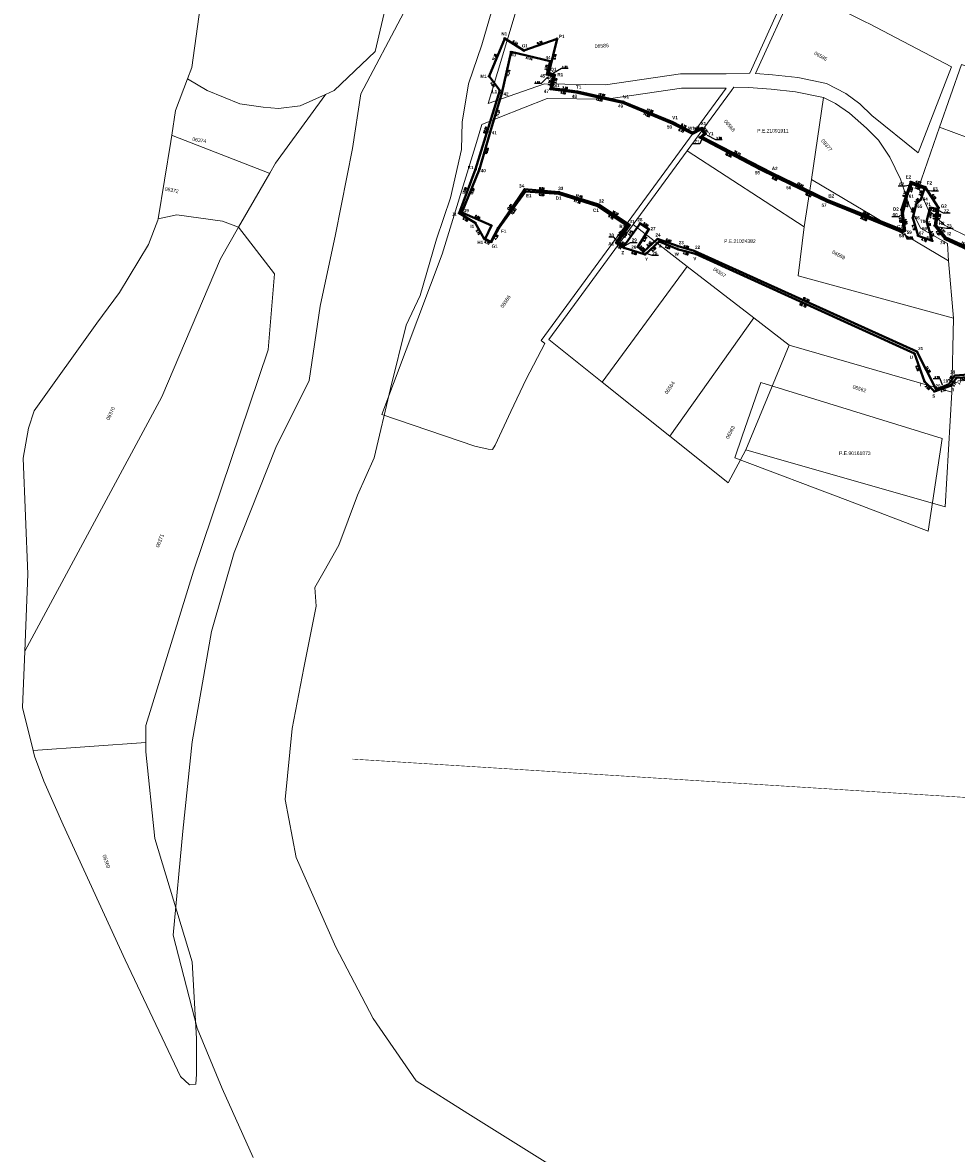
# Model space of a CAD drawing. Header units: metres. Extents: x 347609 to 748319, y 8548087 to 17123455.
# Tile 17 of 49: x 375786 to 376045, y 8567857 to 8568171. Entities that reach past the tile are written whole.
import ezdxf
from ezdxf import colors
from ezdxf.entities.mleader import LeaderData, LeaderLine
from ezdxf.enums import TextEntityAlignment as Align
from ezdxf.math import Vec2, Vec3

# ---------------------------------------------------------------- set-up
doc = ezdxf.new("R2010")
doc.units = ezdxf.units.M
doc.linetypes.add('ACAD_ISO02W100', pattern=[15, 12, -3])
for name, color, linetype in [('00_TEXTO', 7, 'Continuous'), ('manzanas', 2, 'Continuous'), ('VERTICES', 244, 'Continuous'), ('ZR_LIMA_PSAD56_A_WGS84', 210, 'Continuous')]:
    doc.layers.add(name, color=color, linetype=linetype)
doc.layers.add('01. RIO', color=7, linetype='Continuous', lineweight=5, true_color=0x2776bb)
for name, color, linetype, lineweight in [('02. FAJA MARGINAL', 5, 'ACAD_ISO02W100', 0), ('DISTANCIA', 7, 'Continuous', 9), ('Predios Rurales', 90, 'Continuous', 15)]:
    doc.layers.add(name, color=color, linetype=linetype, lineweight=lineweight)
doc.layers.add('LIMITES CONSTRUCTIVO 2', color=40, linetype='Continuous', true_color=0xffbf00)
doc.layers.add('Predios Rurales Nombres', color=7, linetype='Continuous', true_color=0xffffff)
doc.styles.add('ARIAL', font='arial.ttf')
doc.styles.add('MtXpl_MS_Shell_Dlg_2', font='txt')
doc.styles.add('ROMANS', font='romans.shx')
doc.styles.get("Standard").update_dxf_attribs({"font": 'simplex.shx'})
doc.styles.add('VERTICES', font='sanssb__.ttf')

# ---------------------------------------------------------------- blocks, each defined once
blk = doc.blocks.new('REIORORI')
at = {"layer": '01. RIO', "color": 152, "lineweight": 15, "true_color": 0x2776bb, "flags": 128}
for points in [[(375850.02, 8567856.04), (375841.41, 8567875.24), (375834.43, 8567891.9), (375827.81, 8567917.73), (375830.46, 8567946.54), (375833.11, 8567971.37), (375838.42, 8568001.96), (375844.71, 8568023.82), (375856.31, 8568052.95), (375865.58, 8568071.5), (375868.58, 8568092.14), (375872.88, 8568112), (375877.52, 8568135.84), (375879.84, 8568151.07), (375891.77, 8568173.59), (375904.37, 8568221.73), (375910.99, 8568250.87), (375921.59, 8568277.36), (375930.23, 8568299.65), (375942.82, 8568321.83), (375948.12, 8568332.43)], [(375932.47, 8567853.92), (375909.5, 8567868.26), (375895.22, 8567877.34), (375883.32, 8567894.64), (375872.92, 8567914.38), (375861.89, 8567939.24), (375858.85, 8567955.33), (375860.79, 8567975), (375864.04, 8567991.87), (375867.5, 8568008.95), (375867.07, 8568014.14), (375869.66, 8568018.68), (375873.78, 8568025.88), (375878.97, 8568039.72), (375883.52, 8568050.1), (375888.06, 8568069.34), (375892.4, 8568086.93), (375896.3, 8568095.15), (375900.84, 8568110.72), (375904.73, 8568122.18), (375907.76, 8568135.58), (375907.98, 8568143.15), (375909.72, 8568153.82), (375913.4, 8568164.63), (375916.21, 8568174.15)]]:
    blk.add_lwpolyline(points, dxfattribs=at)
blk = doc.blocks.new('A$Cb4d16a24')
at = {"layer": 'VERTICES', "color": 6}
for centre in [(375919.77, 8568166.43), (375934.3, 8568166.33), (375925.11, 8568163.03), (375915.42, 8568155.91), (375932.03, 8568156.9), (375933.66, 8568156.32), (375932.89, 8568152.65), (375918.38, 8568151.96), (375939.98, 8568151.65), (375952.64, 8568148.87), (375966.39, 8568143.18), (375971.83, 8568140.31), (375974.46, 8568141.57), (375974.45, 8568139.13), (375975.49, 8568139.9), (375911.69, 8568130.12), (375993.72, 8568129.12), (376032.4, 8568126.66), (376036.41, 8568125.2), (376178.82, 8568126.29), (376186.09, 8568124.67), (375925.57, 8568123.96), (375934.74, 8568123.32), (376009.43, 8568121.52), (376185.77, 8568123.91), (375945.61, 8568119.91), (376029.8, 8568118.93), (376040.08, 8568119.44), (376184.13, 8568119.72), (375907.11, 8568117.94), (375911.59, 8568115.29), (376177.01, 8568117.3), (375918.13, 8568113.76), (375953.77, 8568114.54), (376030.5, 8568113.16), (376039.46, 8568114.59), (375914.1, 8568110.8), (375916.02, 8568109.91), (375950.7, 8568109.69), (375962.58, 8568110.1), (376042.1, 8568111.23), (376170.12, 8568110.91), (376175.89, 8568109.97), (375952.91, 8568108.29), (375958.72, 8568106.48), (375967.95, 8568107.86), (375972.69, 8568106.64), (376052.26, 8568106.54), (376181.6, 8568107.11), (376164.73, 8568102.53), (376168.29, 8568105.19), (376066.4, 8568100.59), (376075.8, 8568097.42), (376160.6, 8568091.2), (376100.17, 8568088.39), (376108.12, 8568086.28), (376120.25, 8568084.85), (376143.97, 8568085.18), (376154.83, 8568084.95), (376033.39, 8568079), (376036.21, 8568071.23), (376045.03, 8568072.24), (376048.55, 8568072.45), (376038.96, 8568068.47), (376043.43, 8568070.06), (376055.33, 8568069.53), (376061.03, 8568068.25), (376067.23, 8568065.7), (376081.97, 8568060.73), (376096.25, 8568055.45), (376149.69, 8568057.32), (376169.67, 8568057.3), (376104.71, 8568054.44), (376111.67, 8568053.04), (376120.13, 8568054.36), (376116.74, 8568050.84), (376170.02, 8568050.29), (376172.42, 8568044.42), (376176, 8568037.71), (376181.59, 8568038.27), (376181.59, 8568037.62)]:
    blk.add_circle(centre, 0.2, dxfattribs=at)
at = {"layer": 'DISTANCIA', "style": 'ROMANS'}
for s, rotation, p in [('6.33', 327.558, (375922.69, 8568165.25)), ('9.76', 19.7315, (375929.48, 8568165.22)), ('11.38', 67.5074, (375916.91, 8568161.2)), ('9.70', 76.4551, (375933.72, 8568161.29)), ('4.94', 306.8803, (375916.4, 8568153.55)), ('3.75', 78.0596, (375933.93, 8568154.63)), ('7.16', 351.9593, (375936.54, 8568152.72)), ('12.97', 347.643, (375946.67, 8568150.79)), ('14.88', 337.5201, (375960.09, 8568146.45)), ('22.84', 72.9731, (375914.36, 8568141.02)), ('6.15', 332.199, (375969.46, 8568142.25)), ('2.92', 25.5253, (375973.1, 8568141.6)), ('1.97', 301.6611, (375975.57, 8568140.97)), ('21.71', 332.5483, (375984.36, 8568134.65)), ('13.02', 69.3837, (375908.68, 8568124.21)), ('17.44', 334.2035, (376001.78, 8568125.89)), ('4.27', 339.9622, (376034.51, 8568126.52)), ('7.45', 347.425, (376182.57, 8568126.07)), ('9.20', 355.977, (375929.99, 8568123.02)), ('11.39', 342.61, (375939.85, 8568121.11)), ('8.15', 71.4284, (376030.63, 8568123.25)), ('6.83', 302.5372, (376038.83, 8568122.52)), ('9.17', 78.6543, (376177.29, 8568121.81)), ('12.63', 53.8918, (375922.28, 8568118.42)), ('22.68', 338.345, (376020.05, 8568117.92)), ('5.20', 329.4893, (375908.85, 8568116.19)), ('9.76', 326.6365, (375949.23, 8568116.83)), ('5.82', 276.8813, (376029.5, 8568116.03)), ('4.89', 82.6985, (376040.38, 8568116.98)), ('5.15', 299.1683, (375912.36, 8568112.65)), ('5.74', 57.7508, (375951.68, 8568112.31)), ('4.27', 308.1818, (376041.31, 8568113.18)), ('7.42', 81.3198, (376175.88, 8568113.78)), ('2.12', 335.2089, (375914.88, 8568109.81)), ('4.39', 61.3145, (375917.45, 8568111.24)), ('2.61', 327.5953, (375951.47, 8568108.5)), ('5.82', 337.3816, (375964.94, 8568108.43)), ('11.19', 335.182, (376047.34, 8568109.49)), ('6.00', 72.2464, (376168.66, 8568108.26)), ('5.85', 350.7715, (376172.89, 8568111.04)), ('6.09', 342.7348, (375955.69, 8568106.78)), ('5.29', 43.1522, (375961.11, 8568107.93)), ('4.89', 345.5781, (375969.98, 8568106.71)), ('15.34', 337.19, (376059.29, 8568104.27)), ('4.44', 36.743, (376166.09, 8568104.26)), ('9.92', 341.3723, (376071.49, 8568099.55)), ('12.07', 69.9895, (376162.04, 8568097.07)), ('26.00', 339.6655, (376087.97, 8568093.56)), ('66.70', 335.52, (376002.48, 8568092.38)), ('8.22', 345.0976, (376104.13, 8568087.98)), ('8.51', 47.2429, (376157.26, 8568088.47)), ('12.22', 353.3097, (376113.79, 8568086.26)), ('23.73', 0.7974, (376131.8, 8568085.63)), ('10.86', 358.7693, (376149.17, 8568085.71)), ('8.26', 289.955, (376034.21, 8568074.9)), ('3.52', 3.4768, (376046.77, 8568071.74)), ('3.90', 314.9112, (376037, 8568069.6)), ('4.74', 19.5125, (376041.41, 8568068.67)), ('2.71', 53.643, (376044.56, 8568070.58)), ('7.38', 336.6798, (376052.06, 8568070.25)), ('5.84', 347.3214, (376057.89, 8568068.33)), ('6.71', 337.6687, (376063.82, 8568066.4)), ('15.56', 341.3664, (376074.4, 8568062.65)), ('15.22', 339.7069, (376088.79, 8568057.54)), ('29.70', 5.717, (376134.96, 8568055.26)), ('19.99', 359.9536, (376159.8, 8568056.73)), ('8.52', 353.205, (376100.48, 8568054.37)), ('7.10', 348.5966, (376108.02, 8568053.17)), ('4.89', 46.0434, (376118.82, 8568052.16)), ('7.02', 272.8604, (376169.23, 8568053.68)), ('5.52', 336.5357, (376113.85, 8568051.46)), ('6.34', 292.2358, (376170.68, 8568047.07)), ('7.60', 298.0176, (376173.7, 8568040.71)), ('5.59', 359.1215, (376178.82, 8568037.33))]:
    blk.add_text(s, height=0.5, rotation=rotation, dxfattribs=at).set_placement(p, align=Align.MIDDLE)
for s, p in [('1.73', (375936.45, 8568158.5)), ('1.30', (375979.19, 8568138.75)), ('0.82', (376189.5, 8568124.31)), ('0.65', (376184.2, 8568036.92))]:
    blk.add_text(s, height=0.5, dxfattribs=at).set_placement(p, align=Align.MIDDLE)
at = {"layer": 'VERTICES', "style": 'VERTICES'}
for s, p in [('N1', (375919.64, 8568167.69)), ('P1', (375935.57, 8568166.97)), ('O1', (375925.37, 8568164.36)), ('M1', (375913.89, 8568155.91)), ('Q1', (375933.27, 8568157.69)), ('R1', (375935.2, 8568156.36)), ('S1', (375934.22, 8568153.39)), ('T1', (375940.28, 8568152.92)), ('L1', (375916.95, 8568151.65)), ('U1', (375953.43, 8568150.26)), ('V1', (375967, 8568144.44)), ('X1', (375974.91, 8568142.82)), ('W1', (375971.57, 8568141.51)), ('Y1', (375976.94, 8568140)), ('Z1', (375973.1, 8568137.7)), ('K1', (375910.32, 8568130.61)), ('A2', (375994.66, 8568130.36)), ('E2', (376031.76, 8568128.01)), ('X2', (376178.35, 8568127.55)), ('F2', (376037.58, 8568126.34)), ('Y2', (376187.28, 8568125.34)), ('E1', (375926.44, 8568122.8)), ('D1', (375934.74, 8568122.13)), ('B2', (376010.35, 8568122.74)), ('Z2', (376187.86, 8568123.07)), ('C1', (375945.06, 8568118.76)), ('D2', (376028.26, 8568119.1)), ('G2', (376041.56, 8568119.91)), ('A3', (376186.28, 8568119.09)), ('J1', (375905.82, 8568117.66)), ('H2', (376040.95, 8568115.11)), ('W2', (376175.36, 8568117.51)), ('I1', (375910.75, 8568114.28)), ('F1', (375919.49, 8568112.95)), ('B1', (375952.37, 8568114.27)), ('C2', (376029.41, 8568114.25)), ('I2', (376043.09, 8568112.3)), ('U2', (376169.06, 8568112.06)), ('H1', (375913.02, 8568109.85)), ('G1', (375916.98, 8568108.81)), ('A1', (375949.29, 8568109.48)), ('X', (375962.83, 8568108.81)), ('V2', (376174.88, 8568111.09)), ('Z', (375952.52, 8568107)), ('Y', (375959.11, 8568105.19)), ('W', (375967.49, 8568106.59)), ('V', (375972.5, 8568105.36)), ('J2', (376053.04, 8568107.85)), ('T2', (376166.99, 8568106.09)), ('B3', (376183.84, 8568106.89)), ('S2', (376163.25, 8568103.24)), ('K2', (376066.91, 8568101.98)), ('L2', (376076.46, 8568098.64)), ('M2', (376100.83, 8568089.82)), ('R2', (376159.22, 8568091.94)), ('N2', (376108.47, 8568087.66)), ('P2', (376144.09, 8568086.49)), ('O2', (376120.57, 8568086.16)), ('Q2', (376153.98, 8568086.16)), ('U', (376032.56, 8568078.01)), ('Q', (376045.78, 8568071.01)), ('P', (376048.6, 8568071.2)), ('T', (376035.15, 8568070.41)), ('R', (376044, 8568068.98)), ('O', (376054.92, 8568068.3)), ('S', (376038.77, 8568067.22)), ('N', (376060.81, 8568067.02)), ('M', (376066.82, 8568064.49)), ('L', (376081.67, 8568059.55)), ('F', (376149.78, 8568056.02)), ('E', (376168.83, 8568056.31)), ('K', (376096, 8568054.21)), ('J', (376104.56, 8568053.15)), ('G', (376120.86, 8568053.35)), ('I', (376111.44, 8568051.83)), ('H', (376117.05, 8568049.56)), ('D', (376168.83, 8568050.01)), ('C', (376171.25, 8568043.86)), ('B', (376175.38, 8568036.64)), ('A', (376182.15, 8568036.65)), ('C3', (376183.84, 8568038.26))]:
    blk.add_text(s, height=0.9, dxfattribs=at).set_placement(p, align=Align.MIDDLE)
at = {"layer": '00_TEXTO', "color": 0, "lineweight": 9}
ml = blk.add_multileader_mtext('Standard', dxfattribs=at)
ml.set_content('')
ml.set_leader_properties()
ml.build(insert=Vec2(0, 0))
ml.multileader.update_dxf_attribs({"text_right_attachment_type": 6, "dogleg_length": 3, "arrow_head_size": 0.3})
ctx = ml.context
ctx.base_point, ctx.char_height, ctx.arrow_head_size, ctx.landing_gap_size, ctx.plane_origin = Vec3(375937.41, 8568158.15), 0.009, 0.3, 0.0045, Vec3(375913.02, 8568140.16)
ctx.right_attachment = 6
notes = []
notes.append((ctx, [(1, (1, 1, 0), (375935.5, 8568158.15), (1, 0), 1.9, [(0, [(375933.01, 8568156.76)], 0, [])])]))
ctx.mtext.insert, ctx.mtext.text_direction, ctx.mtext.rotation, ctx.mtext.flow_direction = Vec3(375937.41, 8568158.14), Vec3(-1, 0), 3.141593, 5
ml = blk.add_multileader_mtext('Standard', dxfattribs=at)
ml.set_content('')
ml.set_leader_properties()
ml.build(insert=Vec2(0, 0))
ml.multileader.update_dxf_attribs({"text_right_attachment_type": 6, "dogleg_length": 3, "arrow_head_size": 0.3})
ctx = ml.context
ctx.base_point, ctx.char_height, ctx.arrow_head_size, ctx.landing_gap_size, ctx.plane_origin = Vec3(375971.94, 8568137.13), 0.009, 0.3, 0.0045, Vec3(375954.68, 8568122.47)
ctx.right_attachment, ctx.text_align_type = 6, 2
notes.append((ctx, [(0, (1, 1, 0), (375973.86, 8568137.14), (-1, 0), 1.9, [(0, [(375974.66, 8568139.07)], 0, [])])]))
ctx.mtext.insert, ctx.mtext.text_direction, ctx.mtext.rotation, ctx.mtext.alignment, ctx.mtext.flow_direction = Vec3(375971.95, 8568137.13), Vec3(-1, 0), 3.141593, 3, 5
ml = blk.add_multileader_mtext('Standard', dxfattribs=at)
ml.set_content('')
ml.set_leader_properties()
ml.build(insert=Vec2(0, 0))
ml.multileader.update_dxf_attribs({"text_right_attachment_type": 6, "dogleg_length": 3, "arrow_head_size": 0.3})
ctx = ml.context
ctx.base_point, ctx.char_height, ctx.arrow_head_size, ctx.landing_gap_size, ctx.plane_origin = Vec3(375980.12, 8568138.41), 0.009, 0.3, 0.0045, Vec3(375955.49, 8568122.83)
ctx.right_attachment = 6
notes.append((ctx, [(1, (1, 1, 0), (375978.21, 8568138.41), (1, 0), 1.9, [(0, [(375975.68, 8568139.69)], 0, [])])]))
ctx.mtext.insert, ctx.mtext.text_direction, ctx.mtext.rotation, ctx.mtext.flow_direction = Vec3(375980.12, 8568138.41), Vec3(-1, 0), 3.141593, 5
ml = blk.add_multileader_mtext('Standard', dxfattribs=at)
ml.set_content('')
ml.set_leader_properties()
ml.build(insert=Vec2(0, 0))
ml.multileader.update_dxf_attribs({"text_right_attachment_type": 6, "dogleg_length": 3, "arrow_head_size": 0.3})
ctx = ml.context
ctx.base_point, ctx.char_height, ctx.arrow_head_size, ctx.landing_gap_size, ctx.plane_origin = Vec3(376190.19, 8568123.97), 0.009, 0.3, 0.0045, Vec3(376171.19, 8568105.04)
ctx.right_attachment = 6
notes.append((ctx, [(1, (1, 1, 0), (376188.79, 8568123.97), (1, 0), 1.41, [(0, [(376186.43, 8568124.54)], 0, [])])]))
ctx.mtext.insert, ctx.mtext.text_direction, ctx.mtext.rotation, ctx.mtext.flow_direction = Vec3(376190.2, 8568123.97), Vec3(-1, 0), 3.141593, 5
ml = blk.add_multileader_mtext('Standard', dxfattribs=at)
ml.set_content('')
ml.set_leader_properties()
ml.build(insert=Vec2(0, 0))
ml.multileader.update_dxf_attribs({"text_right_attachment_type": 6, "dogleg_length": 3, "arrow_head_size": 0.3})
ctx = ml.context
ctx.base_point, ctx.char_height, ctx.arrow_head_size, ctx.landing_gap_size, ctx.plane_origin = Vec3(376184.86, 8568036.62), 0.009, 0.3, 0.0045, Vec3(376166.46, 8568018.36)
ctx.right_attachment = 6
notes.append((ctx, [(1, (1, 1, 0), (376183.45, 8568036.62), (1, 0), 1.41, [(0, [(376181.7, 8568037.86)], 0, [])])]))
ctx.mtext.insert, ctx.mtext.text_direction, ctx.mtext.rotation, ctx.mtext.flow_direction = Vec3(376184.86, 8568036.62), Vec3(-1, 0), 3.141593, 5
for ctx, leaders in notes:
    for number, flags, end, landing, length, lines in leaders:
        leader = LeaderData()
        leader.index, (leader.has_last_leader_line, leader.has_dogleg_vector, leader.attachment_direction) = number, flags
        leader.last_leader_point, leader.dogleg_vector, leader.dogleg_length = Vec3(end), Vec3(landing), length
        for number, points, colour, breaks in lines:
            line = LeaderLine()
            line.index, line.vertices, line.color, line.breaks = number, Vec3.list(points), colors.encode_raw_color(colour), breaks
            leader.lines.append(line)
        ctx.leaders.append(leader)

msp = doc.modelspace()

# ---------------------------------------------------------------- linework, layer by layer
at = {"layer": '02. FAJA MARGINAL', "color": 5, "true_color": 0x0000ff, "const_width": 0.15}
msp.add_lwpolyline([(375877.53, 8567966.55), (376180.92, 8567947.58), (376274.92, 8567954.2), (376374.5, 8567976.94), (376485.91, 8568070.46), (376578.77, 8568072.75), (376708.51, 8567990.6), (376841.68, 8567926.94), (376907.76, 8567855.03), (376875.93, 8567802.41), (376851.09, 8567698.79), (376850.26, 8567587.05), (376832.68, 8567548.27), (376874.8, 8567471.12), (376889.03, 8567426.35)], dxfattribs=at)
at = {"layer": 'LIMITES CONSTRUCTIVO 2', "lineweight": 40, "ltscale": 30, "flags": 128}
msp.add_lwpolyline([(376052.26, 8568106.54), (376042.1, 8568111.23), (376039.46, 8568114.59), (376040.08, 8568119.44), (376036.41, 8568125.2), (376032.4, 8568126.66), (376029.8, 8568118.93), (376030.5, 8568113.16), (376009.43, 8568121.52), (375993.72, 8568129.12), (375974.45, 8568139.13), (375975.49, 8568139.9), (375974.46, 8568141.57), (375971.83, 8568140.31), (375966.39, 8568143.18), (375952.64, 8568148.87), (375939.98, 8568151.65), (375932.89, 8568152.65), (375933.66, 8568156.32), (375932.03, 8568156.9), (375934.3, 8568166.33), (375925.11, 8568163.03), (375919.77, 8568166.43), (375915.42, 8568155.91), (375918.38, 8568151.96), (375911.69, 8568130.12), (375907.11, 8568117.94), (375911.59, 8568115.29), (375914.1, 8568110.8), (375916.02, 8568109.91), (375918.13, 8568113.76), (375925.57, 8568123.96), (375934.74, 8568123.32), (375945.61, 8568119.91), (375953.77, 8568114.54), (375950.7, 8568109.69), (375952.91, 8568108.29), (375958.72, 8568106.48), (375962.58, 8568110.1), (375967.95, 8568107.86), (375972.69, 8568106.64), (376033.39, 8568079), (376036.21, 8568071.23), (376038.96, 8568068.47), (376043.43, 8568070.06), (376045.03, 8568072.24), (376048.55, 8568072.45)], dxfattribs=at)
at = {"layer": 'LIMITES CONSTRUCTIVO 2', "color": 144, "lineweight": 40, "ltscale": 30, "elevation": 473.57, "flags": 128}
msp.add_lwpolyline([(376051.87, 8568106.15), (376041.89, 8568110.77), (376039.03, 8568114.46), (376039.59, 8568119.12), (376037.79, 8568119.48), (376036.8, 8568115.63), (376037.28, 8568113.88), (376038.34, 8568110.26), (376034.4, 8568111.67), (376032.96, 8568116.65), (376033.87, 8568120.43), (376035.2, 8568121.72), (376036.24, 8568124.75), (376032.66, 8568126.11), (376031.5, 8568123.29), (376030.17, 8568117.95), (376030.82, 8568113.07), (376030.05, 8568112.65), (376009.11, 8568121.17), (375999.37, 8568125.84), (375990.53, 8568130.14), (375973.87, 8568138.95), (375975.13, 8568139.93), (375974.34, 8568141.25), (375971.84, 8568139.99), (375966.23, 8568142.8), (375952.56, 8568148.53), (375939.62, 8568151.4), (375932.45, 8568152.36), (375933.21, 8568155.98), (375931.45, 8568156.4), (375932.35, 8568160.07), (375921.52, 8568162.68), (375918.95, 8568151.25), (375915.7, 8568140.42), (375912.75, 8568130.19), (375907.9, 8568118.17), (375916.09, 8568114.55), (375914.36, 8568110.87), (375915.96, 8568110.04), (375917.93, 8568113.87), (375925.29, 8568124.6), (375934.82, 8568123.81), (375945.78, 8568120.38), (375954.44, 8568114.66), (375951.17, 8568109.79), (375952.78, 8568108.83), (375957.31, 8568115.12), (375959.71, 8568113.49), (375956.69, 8568108.58), (375958.26, 8568107.21), (375962.19, 8568110.82), (375967.85, 8568108.76), (375972.31, 8568107.49), (376034.1, 8568079.54), (376039.48, 8568069.06), (376042.98, 8568070.5), (376044.61, 8568072.9), (376048.38, 8568073.17)], dxfattribs=at)
at = {"layer": 'Predios Rurales', "lineweight": 15}
for points in [[(375831.81, 8568155.23), (375832.98, 8568158.32), (375835.77, 8568178.47), (375836.38, 8568184.84), (375843.65, 8568200.62), (375848.25, 8568215.75), (375847.41, 8568231.16), (375847.53, 8568245.13), (375849.57, 8568253.67), (375857.3, 8568270.53), (375857.53, 8568270.44), (375906.51, 8568251.36), (375907.62, 8568250.93), (375894.75, 8568209.35), (375883.82, 8568162.74), (375872.5, 8568151.95), (375870.07, 8568150.87), (375863.04, 8568147.75), (375857.01, 8568146.97), (375852.75, 8568147.38), (375846.29, 8568148.28), (375837.22, 8568151.99)], [(375947.77, 8568153.54), (375930.79, 8568153.79), (375915.22, 8568148.37), (375925.52, 8568182.8), (375926.16, 8568182.8), (375956.29, 8568183), (375975.53, 8568179.71), (375980.5, 8568178.38), (375988.41, 8568175.97), (375995.27, 8568173.33), (375987.78, 8568156.8), (375987.56, 8568156.82), (375981.2, 8568156.57), (375968.52, 8568156.63)], [(376014.41, 8568151.11), (376009, 8568153.95), (376001.03, 8568155.55), (375994.01, 8568156.29), (375989.37, 8568156.67), (376000.32, 8568180.84), (376019.96, 8568170.95), (376020.73, 8568170.56), (376043.7, 8568158.52), (376034.42, 8568134.68), (376021.57, 8568145.08), (376018.28, 8568148.26)], [(376076.12, 8568128.45), (376040.4, 8568141.81), (376046.45, 8568159.18), (376046.45, 8568159.19), (376068.37, 8568151.31), (376092.32, 8568141.2), (376087.5, 8568138.12), (376078.93, 8568132.64)], [(375827.45, 8568139.58), (375828.47, 8568146.38), (375831.81, 8568155.23), (375837.22, 8568151.99), (375846.29, 8568148.28), (375852.75, 8568147.38), (375857.01, 8568146.97), (375863.04, 8568147.75), (375870.07, 8568150.87), (375869.86, 8568150.59), (375856.2, 8568131.78), (375854.6, 8568129.01), (375854.48, 8568129.08), (375827.83, 8568139.43)], [(376002.87, 8568114.17), (375970.37, 8568135.27), (375982.63, 8568152), (375983.32, 8568152.87), (375987.37, 8568152.82), (375993.64, 8568152.31), (376000.42, 8568151.59), (376008.21, 8568150.03), (376004.83, 8568127.28)], [(375911.46, 8568053.3), (375885.66, 8568062.11), (375902.46, 8568106.6), (375911.91, 8568137.53), (375913.44, 8568142.52), (375918.46, 8568144.54), (375931.53, 8568149.78), (375948.04, 8568149.54), (375968.81, 8568152.63), (375981.18, 8568152.57), (375929.92, 8568082.64), (375930.9, 8568081.85), (375925.71, 8568071.87), (375921.51, 8568062.97), (375917.09, 8568053.58), (375916.34, 8568052.45), (375915.14, 8568052.48)], [(376042.9, 8568104.74), (376004.83, 8568127.28), (376008.21, 8568150.03), (376011.51, 8568148.4), (376015.38, 8568145.67), (376020.08, 8568141.5), (376023.48, 8568138.24), (376026.58, 8568133.47), (376029.56, 8568127.37), (376031.97, 8568120.13), (376035.09, 8568113.75), (376042.61, 8568109.52)], [(376066.59, 8568103.19), (376049.22, 8568110.9), (376041.78, 8568114.62), (376037.25, 8568118.99), (376034.56, 8568125.01), (376040.4, 8568141.8), (376040.4, 8568141.81), (376076.12, 8568128.45), (376068.35, 8568107.87)], [(375823.62, 8568116.39), (375827.19, 8568137.83), (375827.45, 8568139.58), (375827.83, 8568139.43), (375854.48, 8568129.08), (375854.6, 8568129.01), (375845.98, 8568114.04), (375841.49, 8568115.75), (375828.83, 8568117.46)], [(376043.75, 8568068.34), (375998.66, 8568081.31), (375988.84, 8568088.88), (375970.35, 8568103.12), (375955.38, 8568114.82), (375970.37, 8568135.27), (376002.87, 8568114.17), (376001.19, 8568100.53), (376044.22, 8568088.79)], [(376044.22, 8568088.79), (376001.19, 8568100.53), (376002.87, 8568114.17), (376004.83, 8568127.28), (376042.9, 8568104.74)], [(375786.68, 8567996.5), (375787.52, 8568017.86), (375786.21, 8568049.99), (375787.68, 8568058.3), (375789.26, 8568063.11), (375806.66, 8568087.46), (375812.93, 8568095.98), (375821, 8568109.24), (375823.56, 8568116.03), (375823.62, 8568116.39), (375828.83, 8568117.46), (375841.49, 8568115.75), (375845.98, 8568114.04), (375840.92, 8568105.26), (375824.69, 8568067)], [(375820.22, 8567971.16), (375789.01, 8567968.91), (375786.06, 8567980.89), (375786.68, 8567996.5), (375824.69, 8568067), (375840.92, 8568105.26), (375845.98, 8568114.04), (375855.9, 8568101.14), (375854.19, 8568080.05), (375833.42, 8568018.67), (375820.22, 8567975.86)], [(375946.83, 8568071.06), (375931.98, 8568082.91), (375955.38, 8568114.82), (375970.35, 8568103.12)], [(375965.6, 8568056.07), (375946.83, 8568071.06), (375970.35, 8568103.12), (375988.84, 8568088.88)], [(375981.79, 8568043.15), (375970.07, 8568052.51), (375965.6, 8568056.07), (375988.84, 8568088.88), (375998.66, 8568081.31), (375986.65, 8568052.35)], [(376041.97, 8568036.48), (375986.65, 8568052.35), (375998.66, 8568081.31), (376043.75, 8568068.34)], [(375789.01, 8567968.91), (375820.22, 8567971.16), (375820.22, 8567968.6), (375822.71, 8567944.52), (375833.09, 8567910.37), (375834.28, 8567889.05), (375834.28, 8567879.2), (375834.11, 8567876.41), (375832.32, 8567876.19), (375829.86, 8567878.55), (375814.48, 8567910.88), (375797.3, 8567948.3), (375791.99, 8567960.43), (375789.39, 8567967.35)]]:
    msp.add_lwpolyline(points, close=True, dxfattribs=at)
at = {"layer": 'VERTICES', "color": 6}
for centre in [(375921.52, 8568162.68), (375932.35, 8568160.07), (375931.45, 8568156.4), (375933.21, 8568155.98), (375918.95, 8568151.25), (375932.45, 8568152.36), (375939.62, 8568151.4), (375952.56, 8568148.53), (375915.7, 8568140.42), (375966.23, 8568142.8), (375974.34, 8568141.25), (375971.84, 8568139.99), (375973.87, 8568138.95), (375975.13, 8568139.93), (375912.75, 8568130.19), (375990.53, 8568130.14), (375925.29, 8568124.6), (375999.37, 8568125.84), (376032.66, 8568126.11), (376036.24, 8568124.75), (375934.82, 8568123.81), (376031.5, 8568123.29), (376035.2, 8568121.72), (375907.9, 8568118.17), (375945.78, 8568120.38), (376009.11, 8568121.17), (376033.87, 8568120.43), (376037.79, 8568119.48), (376039.59, 8568119.12), (375957.31, 8568115.12), (376030.17, 8568117.95), (376032.96, 8568116.65), (376036.8, 8568115.63), (375916.09, 8568114.55), (375917.93, 8568113.87), (375954.44, 8568114.66), (375959.71, 8568113.49), (376030.05, 8568112.65), (376030.82, 8568113.07), (376037.28, 8568113.88), (376039.03, 8568114.46), (375914.36, 8568110.87), (375915.96, 8568110.04), (375951.17, 8568109.79), (375952.78, 8568108.83), (375962.19, 8568110.82), (375967.85, 8568108.76), (376034.4, 8568111.67), (376038.34, 8568110.26), (376041.89, 8568110.77), (375956.69, 8568108.58), (375958.26, 8568107.21), (375972.31, 8568107.49), (376034.1, 8568079.54), (376044.61, 8568072.9), (376039.48, 8568069.06), (376042.98, 8568070.5)]:
    msp.add_circle(centre, 0.2, dxfattribs=at)
at = {"layer": 'ZR_LIMA_PSAD56_A_WGS84', "linetype": 'Continuous', "lineweight": 15, "flags": 128}
for points in [[(376002.87, 8568114.17), (375970.37, 8568135.27), (375982.63, 8568152), (375983.32, 8568152.87), (375987.37, 8568152.82), (375993.64, 8568152.31), (376000.42, 8568151.59), (376008.21, 8568150.03), (376004.83, 8568127.28), (376002.87, 8568114.17)], [(376002.87, 8568114.17), (376001.19, 8568100.53), (376044.22, 8568088.79), (376043.75, 8568068.34), (375998.66, 8568081.31), (375988.84, 8568088.88), (375970.35, 8568103.12), (375955.38, 8568114.82), (375970.37, 8568135.27), (376002.87, 8568114.17)], [(376041.13, 8568055.48), (376037.21, 8568029.75), (376014.9, 8568038.24), (375983.61, 8568050.06), (375985.62, 8568056.09), (375990.79, 8568071.01), (376041.13, 8568055.48)]]:
    msp.add_lwpolyline(points, close=True, dxfattribs=at)

# ---------------------------------------------------------------- block references
msp.add_blockref('REIORORI', (0, 0))
at = {"layer": 'manzanas'}
msp.add_blockref('A$Cb4d16a24', (0, 0), dxfattribs=at)

# ---------------------------------------------------------------- texts
at = {"layer": 'DISTANCIA', "style": 'ROMANS'}
for s, rotation, p in [('11.14', 346.4395, (375926.51, 8568160.79)), ('11.72', 77.3297, (375920.83, 8568156.76)), ('3.78', 76.2803, (375931.26, 8568158.32)), ('3.70', 78.1189, (375932.2, 8568154.07)), ('7.23', 352.4125, (375935.94, 8568151.29)), ('13.25', 347.4606, (375945.97, 8568149.38)), ('11.31', 73.3175, (375917.97, 8568145.66)), ('14.82', 337.2663, (375959.15, 8568145.15)), ('6.27', 333.3944, (375968.74, 8568140.8)), ('10.65', 73.93, (375914.81, 8568135.16)), ('18.85', 332.1106, (375981.81, 8568134.03)), ('9.82', 334.0849, (375994.64, 8568127.48)), ('12.97', 68.0122, (375910.89, 8568123.97)), ('9.56', 355.2329, (375930.07, 8568124.79)), ('3.04', 67.5645, (376032.63, 8568124.47)), ('3.82', 339.2359, (376034.25, 8568124.9)), ('11.49', 342.6268, (375940.41, 8568122.7)), ('10.81', 334.3747, (376003.98, 8568122.96)), ('1.85', 44.2037, (376034.03, 8568121.46)), ('3.20', 71.0703, (376035.13, 8568123.49)), ('13.01', 55.5623, (375921.13, 8568119.66)), ('10.37', 326.5594, (375950.48, 8568118.03)), ('5.50', 76.0242, (376031.43, 8568120.39)), ('3.89', 76.4061, (376032.87, 8568118.78)), ('1.83', 348.9026, (376038.58, 8568118.73)), ('8.95', 336.1882, (375912.27, 8568116.89)), ('2.90', 325.8176, (375958.88, 8568114.81)), ('22.60', 337.8583, (376019.32, 8568116.36)), ('4.93', 277.5338, (376031.1, 8568115.61)), ('1.81', 285.4425, (376037.58, 8568115.02)), ('3.97', 75.5388, (376037.83, 8568117.36)), ('4.69', 83.1074, (376038.78, 8568116.98)), ('5.87', 56.1553, (375953.27, 8568111.89)), ('7.75', 54.2283, (375954.64, 8568112.43)), ('5.19', 286.1698, (376033.15, 8568113.96)), ('3.78', 286.2522, (376038.37, 8568112.29)), ('4.67', 307.8166, (376039.92, 8568112.34)), ('1.87', 329.4373, (375952.35, 8568109.79)), ('2.09', 318.9165, (375957.96, 8568108.31)), ('5.76', 58.3718, (375958.69, 8568110.73)), ('5.33', 42.5855, (375959.82, 8568109.42)), ('6.02', 340.0175, (375965.24, 8568110.39)), ('4.64', 344.0952, (375970.17, 8568108.72)), ('4.18', 340.2391, (376036.04, 8568110.46)), ('67.81', 335.6623, (376003.46, 8568094.03)), ('11.78', 297.1723, (376037.26, 8568074.65)), ('2.90', 55.9179, (376043.36, 8568072.1))]:
    msp.add_text(s, height=0.5, rotation=rotation, dxfattribs=at).set_placement(p, align=Align.MIDDLE)
for s, p in [('1.81', (375928.86, 8568154.21)), ('0.88', (376032.17, 8568111.17)), ('3.79', (376039.67, 8568072.4))]:
    msp.add_text(s, height=0.5, dxfattribs=at).set_placement(p, align=Align.MIDDLE)
at = {"layer": 'Predios Rurales Nombres', "color": 251, "true_color": 0x636466, "style": 'ARIAL'}
for s, rotation, p in [('06586', 3.1423, (375944.79, 8568163.46)), ('06585', -28.5131, (376005.32, 8568161.73)), ('06568', -48.862, (375980.26, 8568143.16)), ('06374', -9.2039, (375833.02, 8568137.72)), ('09377', -49.7671, (376007.2, 8568137.77)), ('06372', -12.1995, (375825.34, 8568123.98)), ('06569', -28.5145, (376010.3, 8568106.61)), ('06567', -32.7237, (375977.31, 8568101.88)), ('06566', 56.6062, (375919.6, 8568091.36)), ('06564', 55.4718, (375965.09, 8568067.48)), ('06562', -17.7726, (376016.07, 8568069.1)), ('06370', 64.6186, (375810.36, 8568060.3)), ('06563', 62.7862, (375982.16, 8568055.07)), ('06371', 68.0115, (375824.11, 8568025.02)), ('06369', -70.8827, (375807.91, 8567939.75))]:
    msp.add_text(s, height=1, rotation=rotation, dxfattribs=at).set_placement(p, align=Align.BOTTOM_LEFT)
at = {"layer": 'VERTICES', "style": 'VERTICES'}
for s, p in [('43', (375922.27, 8568161.87)), ('44', (375931.8, 8568161.13)), ('45', (375930.29, 8568155.99)), ('46', (375932.18, 8568155.45)), ('42', (375920.14, 8568151.03)), ('47', (375931.32, 8568151.77)), ('48', (375939.13, 8568150.37)), ('49', (375951.91, 8568147.64)), ('41', (375916.89, 8568140.24)), ('50', (375965.49, 8568141.86)), ('40', (375913.83, 8568129.76)), ('55', (375989.87, 8568129.15)), ('34', (375924.48, 8568125.49)), ('33', (375935.33, 8568124.81)), ('56', (375998.56, 8568125.03)), ('62', (376029.88, 8568126)), ('63', (376039.17, 8568124.67)), ('32', (375946.59, 8568121.31)), ('61', (376032.54, 8568122.66)), ('64', (376036.41, 8568121.84)), ('39', (375909.12, 8568118.67)), ('57', (376008.35, 8568120.17)), ('65', (376034.9, 8568119.86)), ('71', (376037.25, 8568120.41)), ('72', (376042.25, 8568118.59)), ('31', (375955.07, 8568115.64)), ('28', (375957.27, 8568116.15)), ('60', (376028.06, 8568117.5)), ('66', (376034.17, 8568116.67)), ('70', (376035.7, 8568115.68)), ('30', (375949.36, 8568111.86)), ('27', (375960.91, 8568113.65)), ('24', (375962.29, 8568111.92)), ('58', (376029.86, 8568111.71)), ('59', (376031.96, 8568112.66)), ('67', (376035.33, 8568112.41)), ('69', (376036.17, 8568113.67)), ('73', (376043.05, 8568114.4)), ('26', (375955.57, 8568108.52)), ('29', (375955.69, 8568110.49)), ('23', (375968.74, 8568109.79)), ('22', (375973.26, 8568108.51)), ('68', (376037.44, 8568111.17)), ('74', (376041.18, 8568109.79)), ('25', (375961.41, 8568106.81)), ('21', (376035.15, 8568080.42)), ('18', (376044.01, 8568073.91)), ('19', (376042.07, 8568071.39)), ('20', (376039.92, 8568070))]:
    msp.add_text(s, height=0.9, dxfattribs=at).set_placement(p, align=Align.MIDDLE)
at = {"layer": 'ZR_LIMA_PSAD56_A_WGS84', "color": 0, "style": 'MtXpl_MS_Shell_Dlg_2'}
for s, p in [('P.E.21091911', (375989.79, 8568140.32)), ('P.E.21024382', (375980.62, 8568109.7)), ('P.E.90161873', (376012.5, 8568050.87))]:
    msp.add_text(s, height=1, dxfattribs=at).set_placement(p)

# ---------------------------------------------------------------- leaders
at = {"layer": '00_TEXTO', "color": 0, "lineweight": 9}
ml = msp.add_multileader_mtext('Standard', dxfattribs=at)
ml.set_content('')
ml.set_leader_properties()
ml.build(insert=Vec2(0, 0))
ml.multileader.update_dxf_attribs({"text_right_attachment_type": 6, "dogleg_length": 3, "arrow_head_size": 0.3})
ctx = ml.context
ctx.base_point, ctx.char_height, ctx.arrow_head_size, ctx.landing_gap_size, ctx.plane_origin = Vec3(375927.99, 8568153.87), 0.009, 0.3, 0.0045, Vec3(375911.89, 8568139.32)
ctx.right_attachment, ctx.text_align_type = 6, 2
notes = []
notes.append((ctx, [(0, (1, 1, 0), (375929.91, 8568153.87), (-1, 0), 1.9, [(0, [(375931.87, 8568155.92)], 0, [])])]))
ctx.mtext.insert, ctx.mtext.text_direction, ctx.mtext.rotation, ctx.mtext.alignment, ctx.mtext.flow_direction = Vec3(375928, 8568153.86), Vec3(-1, 0), 3.141593, 3, 5
ml = msp.add_multileader_mtext('Standard', dxfattribs=at)
ml.set_content('')
ml.set_leader_properties()
ml.build(insert=Vec2(0, 0))
ml.multileader.update_dxf_attribs({"text_right_attachment_type": 6, "dogleg_length": 3, "arrow_head_size": 0.3})
ctx = ml.context
ctx.base_point, ctx.char_height, ctx.arrow_head_size, ctx.landing_gap_size, ctx.plane_origin = Vec3(376028.9, 8568125.47), 0.009, 0.3, 0.0045, Vec3(376012.53, 8568109.14)
ctx.right_attachment, ctx.text_align_type = 6, 2
notes.append((ctx, [(0, (1, 1, 0), (376030.82, 8568125.47), (-1, 0), 1.9, [(0, [(376032.52, 8568125.74)], 0, [])])]))
ctx.mtext.insert, ctx.mtext.text_direction, ctx.mtext.rotation, ctx.mtext.alignment, ctx.mtext.flow_direction = Vec3(376028.91, 8568125.46), Vec3(-1, 0), 3.141593, 3, 5
ml = msp.add_multileader_mtext('Standard', dxfattribs=at)
ml.set_content('')
ml.set_leader_properties()
ml.build(insert=Vec2(0, 0))
ml.multileader.update_dxf_attribs({"text_right_attachment_type": 6, "dogleg_length": 3, "arrow_head_size": 0.3})
ctx = ml.context
ctx.base_point, ctx.char_height, ctx.arrow_head_size, ctx.landing_gap_size, ctx.plane_origin = Vec3(376040.09, 8568124.16), 0.009, 0.3, 0.0045, Vec3(376015.94, 8568107.84)
ctx.right_attachment = 6
notes.append((ctx, [(1, (1, 1, 0), (376038.18, 8568124.16), (1, 0), 1.9, [(0, [(376035.93, 8568124.43)], 0, [])])]))
ctx.mtext.insert, ctx.mtext.text_direction, ctx.mtext.rotation, ctx.mtext.flow_direction = Vec3(376040.09, 8568124.15), Vec3(-1, 0), 3.141593, 5
ml = msp.add_multileader_mtext('Standard', dxfattribs=at)
ml.set_content('')
ml.set_leader_properties()
ml.build(insert=Vec2(0, 0))
ml.multileader.update_dxf_attribs({"text_right_attachment_type": 6, "dogleg_length": 3, "arrow_head_size": 0.3})
ctx = ml.context
ctx.base_point, ctx.char_height, ctx.arrow_head_size, ctx.landing_gap_size, ctx.plane_origin = Vec3(376043.29, 8568118.04), 0.009, 0.3, 0.0045, Vec3(376019.69, 8568102.36)
ctx.right_attachment = 6
notes.append((ctx, [(1, (1, 1, 0), (376041.39, 8568118.04), (1, 0), 1.9, [(0, [(376039.68, 8568118.95)], 0, [])])]))
ctx.mtext.insert, ctx.mtext.text_direction, ctx.mtext.rotation, ctx.mtext.flow_direction = Vec3(376043.3, 8568118.03), Vec3(-1, 0), 3.141593, 5
ml = msp.add_multileader_mtext('Standard', dxfattribs=at)
ml.set_content('')
ml.set_leader_properties()
ml.build(insert=Vec2(0, 0))
ml.multileader.update_dxf_attribs({"text_right_attachment_type": 6, "dogleg_length": 3, "arrow_head_size": 0.3})
ctx = ml.context
ctx.base_point, ctx.char_height, ctx.arrow_head_size, ctx.landing_gap_size, ctx.plane_origin = Vec3(376027.15, 8568116.95), 0.009, 0.3, 0.0045, Vec3(376010.32, 8568101.42)
ctx.right_attachment, ctx.text_align_type = 6, 2
notes.append((ctx, [(0, (1, 1, 0), (376029.06, 8568116.95), (-1, 0), 1.9, [(0, [(376030.3, 8568118.01)], 0, [])])]))
ctx.mtext.insert, ctx.mtext.text_direction, ctx.mtext.rotation, ctx.mtext.alignment, ctx.mtext.flow_direction = Vec3(376027.15, 8568116.95), Vec3(-1, 0), 3.141593, 3, 5
ml = msp.add_multileader_mtext('Standard', dxfattribs=at)
ml.set_content('')
ml.set_leader_properties()
ml.build(insert=Vec2(0, 0))
ml.multileader.update_dxf_attribs({"text_right_attachment_type": 6, "dogleg_length": 3, "arrow_head_size": 0.3})
ctx = ml.context
ctx.base_point, ctx.char_height, ctx.arrow_head_size, ctx.landing_gap_size, ctx.plane_origin = Vec3(376033.16, 8568110.82), 0.009, 0.3, 0.0045, Vec3(376010.57, 8568096.09)
ctx.right_attachment = 6
notes.append((ctx, [(1, (1, 1, 0), (376031.26, 8568110.82), (1, 0), 1.9, [(0, [(376030.56, 8568112.69)], 0, [])])]))
ctx.mtext.insert, ctx.mtext.text_direction, ctx.mtext.rotation, ctx.mtext.flow_direction = Vec3(376033.17, 8568110.81), Vec3(-1, 0), 3.141593, 5
ml = msp.add_multileader_mtext('Standard', dxfattribs=at)
ml.set_content('')
ml.set_leader_properties()
ml.build(insert=Vec2(0, 0))
ml.multileader.update_dxf_attribs({"text_right_attachment_type": 6, "dogleg_length": 3, "arrow_head_size": 0.3})
ctx = ml.context
ctx.base_point, ctx.char_height, ctx.arrow_head_size, ctx.landing_gap_size, ctx.plane_origin = Vec3(376044.17, 8568113.75), 0.009, 0.3, 0.0045, Vec3(376019.42, 8568098.23)
ctx.right_attachment = 6
notes.append((ctx, [(1, (1, 1, 0), (376042.26, 8568113.75), (1, 0), 1.9, [(0, [(376039.26, 8568114.34)], 0, [])])]))
ctx.mtext.insert, ctx.mtext.text_direction, ctx.mtext.rotation, ctx.mtext.flow_direction = Vec3(376044.17, 8568113.74), Vec3(-1, 0), 3.141593, 5
ml = msp.add_multileader_mtext('Standard', dxfattribs=at)
ml.set_content('')
ml.set_leader_properties()
ml.build(insert=Vec2(0, 0))
ml.multileader.update_dxf_attribs({"text_right_attachment_type": 6, "dogleg_length": 3, "arrow_head_size": 0.3})
ctx = ml.context
ctx.base_point, ctx.char_height, ctx.arrow_head_size, ctx.landing_gap_size, ctx.plane_origin = Vec3(375948.64, 8568111.31), 0.009, 0.3, 0.0045, Vec3(375931.13, 8568093.32)
ctx.right_attachment, ctx.text_align_type = 6, 2
notes.append((ctx, [(0, (1, 1, 0), (375950.05, 8568111.32), (-1, 0), 1.41, [(0, [(375951.12, 8568109.91)], 0, [])])]))
ctx.mtext.insert, ctx.mtext.text_direction, ctx.mtext.rotation, ctx.mtext.alignment, ctx.mtext.flow_direction = Vec3(375948.64, 8568111.31), Vec3(-1, 0), 3.141593, 3, 5
ml = msp.add_multileader_mtext('Standard', dxfattribs=at)
ml.set_content('')
ml.set_leader_properties()
ml.build(insert=Vec2(0, 0))
ml.multileader.update_dxf_attribs({"text_right_attachment_type": 6, "dogleg_length": 3, "arrow_head_size": 0.3})
ctx = ml.context
ctx.base_point, ctx.char_height, ctx.arrow_head_size, ctx.landing_gap_size, ctx.plane_origin = Vec3(375956.52, 8568109.83), 0.009, 0.3, 0.0045, Vec3(375932.94, 8568092.26)
ctx.right_attachment = 6
notes.append((ctx, [(1, (1, 1, 0), (375954.62, 8568109.83), (1, 0), 1.9, [(0, [(375952.93, 8568108.86)], 0, [])])]))
ctx.mtext.insert, ctx.mtext.text_direction, ctx.mtext.rotation, ctx.mtext.flow_direction = Vec3(375956.53, 8568109.83), Vec3(-1, 0), 3.141593, 5
ml = msp.add_multileader_mtext('Standard', dxfattribs=at)
ml.set_content('')
ml.set_leader_properties()
ml.build(insert=Vec2(0, 0))
ml.multileader.update_dxf_attribs({"text_right_attachment_type": 6, "dogleg_length": 3, "arrow_head_size": 0.3})
ctx = ml.context
ctx.base_point, ctx.char_height, ctx.arrow_head_size, ctx.landing_gap_size, ctx.plane_origin = Vec3(375962.47, 8568106.27), 0.009, 0.3, 0.0045, Vec3(375938.39, 8568090.07)
ctx.right_attachment = 6
notes.append((ctx, [(1, (1, 1, 0), (375960.56, 8568106.27), (1, 0), 1.9, [(0, [(375958.47, 8568107.04)], 0, [])])]))
ctx.mtext.insert, ctx.mtext.text_direction, ctx.mtext.rotation, ctx.mtext.flow_direction = Vec3(375962.47, 8568106.27), Vec3(-1, 0), 3.141593, 5
ml = msp.add_multileader_mtext('Standard', dxfattribs=at)
ml.set_content('')
ml.set_leader_properties()
ml.build(insert=Vec2(0, 0))
ml.multileader.update_dxf_attribs({"text_right_attachment_type": 6, "dogleg_length": 3, "arrow_head_size": 0.3})
ctx = ml.context
ctx.base_point, ctx.char_height, ctx.arrow_head_size, ctx.landing_gap_size, ctx.plane_origin = Vec3(376038.62, 8568072.04), 0.009, 0.3, 0.0045, Vec3(376021.27, 8568053.73)
ctx.right_attachment, ctx.text_align_type = 6, 2
notes.append((ctx, [(0, (1, 1, 0), (376040.53, 8568072.05), (-1, 0), 1.9, [(0, [(376041.34, 8568069.97)], 0, [])])]))
ctx.mtext.insert, ctx.mtext.text_direction, ctx.mtext.rotation, ctx.mtext.alignment, ctx.mtext.flow_direction = Vec3(376038.62, 8568072.04), Vec3(-1, 0), 3.141593, 3, 5
for ctx, leaders in notes:
    for number, flags, end, landing, length, lines in leaders:
        leader = LeaderData()
        leader.index, (leader.has_last_leader_line, leader.has_dogleg_vector, leader.attachment_direction) = number, flags
        leader.last_leader_point, leader.dogleg_vector, leader.dogleg_length = Vec3(end), Vec3(landing), length
        for number, points, colour, breaks in lines:
            line = LeaderLine()
            line.index, line.vertices, line.color, line.breaks = number, Vec3.list(points), colors.encode_raw_color(colour), breaks
            leader.lines.append(line)
        ctx.leaders.append(leader)

doc.saveas('drawing.dxf')
